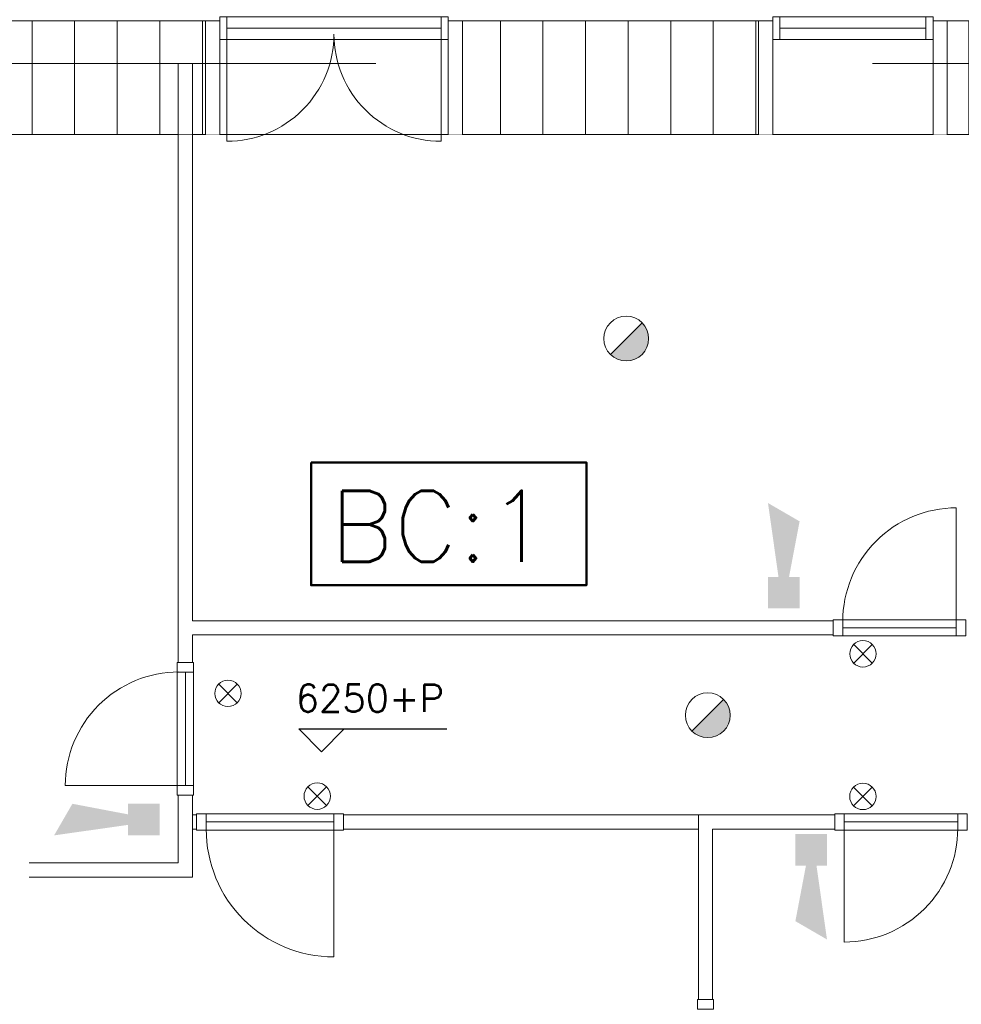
# Model space of a CAD drawing. Header units: millimetres. Extents: x -13022 to 1371524, y -38729 to 632593.
# Tile 176 of 256: x 969123 to 975758, y -8552 to -1617. Entities that reach past the tile are written whole.
import ezdxf

# ---------------------------------------------------------------- set-up
doc = ezdxf.new("R2010")
doc.units = ezdxf.units.MM
doc.header["$LTSCALE"] = 35
doc.set_wipeout_variables(frame=1)
doc.linetypes.add('DASHED', pattern=[200, 100, -100])
doc.linetypes.add('DIVIDE', pattern=[1250, 862.5, -112.5, 25, -112.5, 25, -112.5])
for name, color, linetype, lineweight in [('A LIJN 4', 4, 'Continuous', 50), ('Al65----_beveiliging-inst', 92, 'Continuous', 9), ('B6 TEKST', 7, 'Continuous', 25), ('B95 tekst', 7, 'Continuous', 25), ('brandveiligheid voorzieningen', 10, 'Continuous', 9)]:
    doc.layers.add(name, color=color, linetype=linetype, lineweight=lineweight)
for name, color, linetype in [('LAYER102', 1, 'Continuous'), ('LAYER111', 7, 'Continuous'), ('LAYER22', 7, 'Continuous'), ('LAYER27', 7, 'Continuous'), ('LAYER28', 7, 'Continuous'), ('LAYER30', 7, 'Continuous'), ('LAYER31', 7, 'Continuous')]:
    doc.layers.add(name, color=color, linetype=linetype)
doc.styles.add('Algemeen', font='simplex.shx', dxfattribs={"height": 2.5})
doc.styles.add('SIMPLEX', font='SIMPLEX.SHX', dxfattribs={"width": 0.75})
doc.styles.get("Standard").update_dxf_attribs({"font": 'simplex.shx'})

# ---------------------------------------------------------------- blocks, each defined once
blk = doc.blocks.new('Brandmelder')
at = {"layer": 'brandveiligheid voorzieningen'}
blk.add_hatch(color=256, dxfattribs=at).paths.add_polyline_path([(76.62, -89.8, 0.198912), (75.85, -87.94), (72.13, -91.66, 0.668179)])
blk.add_line((72.13, -91.66), (75.85, -87.94), dxfattribs=at)
blk.add_circle((73.99, -89.8), 2.63, dxfattribs=at)
blk = doc.blocks.new('Nevenindicator')
at = {"layer": 'Al65----_beveiliging-inst', "color": 92, "ltscale": 0.7}
for p, q in [((159.19, -81.94), (161.37, -79.75)), ((159.19, -79.75), (161.37, -81.94))]:
    blk.add_line(p, q, dxfattribs=at)
blk.add_circle((160.28, -80.84), 1.55, dxfattribs=at)
blk = doc.blocks.new('Signaalgever (akoestisch)')
at = {"layer": 'Al65----_beveiliging-inst', "color": 10, "linetype": 'Continuous'}
for points in [[(3.71, 0), (3.71, 3.71), (0, 0), (0, 3.71)], [(10.23, 0), (12.38, 3.71), (3.71, 1.24), (3.71, 2.48)]]:
    blk.add_solid(points, dxfattribs=at)

msp = doc.modelspace()

# ---------------------------------------------------------------- hatches: boundary and pattern name
at = {"layer": 'LAYER27', "linetype": 'Continuous', "lineweight": 13}
h = msp.add_hatch(dxfattribs=at)
h.set_pattern_fill('~A--G&P~', style=0, pattern_type=0)
h.set_pattern_definition([(90, (972210.1, -2076.5), (-300, 2e-14), [])])
h.paths.add_polyline_path([(972210.102, -2425.336), (966287.618, -2425.336), (966287.618, -1625.336), (967602.618, -1625.336), (967602.618, -2425.336), (968932.618, -2425.336), (968932.618, -1625.336), (970432.618, -1625.336), (970432.618, -2425.336), (972242.618, -2425.336), (972242.618, -1625.336), (974328.602, -1625.336), (974328.602, -2425.336), (975658.602, -2425.336), (975658.602, -1625.336), (978132.602, -1625.336), (978132.602, -2425.336)], flags=0)

# ---------------------------------------------------------------- linework, layer by layer
at = {"layer": 'A LIJN 4', "ltscale": 0.1}
msp.add_lwpolyline([(971175.814, -4734.737), (973115.91, -4734.737), (973115.91, -5599.729), (971175.814, -5599.729)], close=True, dxfattribs=at)
at = {"layer": 'B95 tekst'}
for p, q in [((971090.505, -6612.665), (972132.389, -6612.665)), ((971090.505, -6612.665), (971250.507, -6772.666)), ((971410.509, -6612.665), (971250.507, -6772.666))]:
    msp.add_line(p, q, dxfattribs=at)
at = {"layer": 'LAYER102', "color": 7, "linetype": 'DASHED', "lineweight": 18}
msp.add_lwpolyline([(970240.618, -1925.344), (970340.618, -1925.344)], dxfattribs=at)
at = {"layer": 'LAYER22', "color": 7, "linetype": 'Continuous', "lineweight": 18}
msp.add_lwpolyline([(965487.618, -11565.336), (965487.618, -1625.336), (967702.618, -1625.336), (967702.618, -1595.344), (968832.618, -1595.344), (968832.618, -1625.336), (970532.618, -1625.336), (970532.618, -1595.344), (972142.618, -1595.344), (972142.618, -1625.336), (974428.602, -1625.336), (974428.602, -1595.344), (975558.602, -1595.344), (975558.602, -1625.336), (978932.602, -1625.336), (978932.602, -4531.328), (978962.602, -4531.328), (978962.602, -5661.336), (978932.602, -5661.336), (978932.602, -8258.332), (978962.602, -8258.332), (978962.602, -9388.336), (978932.602, -9388.336), (978932.602, -11565.336)], close=True, dxfattribs=at)
for points in [[(970532.618, -1625.336), (970532.618, -2425.336)], [(972142.618, -1625.336), (972142.618, -2425.336)], [(974428.602, -1625.336), (974428.602, -2425.336)], [(975558.602, -1625.336), (975558.602, -2425.336)]]:
    msp.add_lwpolyline(points, dxfattribs=at)
at = {"layer": 'LAYER22', "color": 7, "linetype": 'DIVIDE', "lineweight": 18}
msp.add_lwpolyline([(966287.618, -10765.336), (966287.618, -2425.336), (978132.602, -2425.336), (978132.602, -10765.336)], close=True, dxfattribs=at)
at = {"layer": 'LAYER30', "color": 7, "linetype": 'Continuous', "lineweight": 18}
for points in [[(970582.618, -1675.344), (972092.618, -1675.344)], [(974478.602, -1675.344), (975508.602, -1675.344)], [(970582.618, -1755.344), (972092.618, -1755.344)], [(974478.602, -1755.344), (975508.602, -1755.344)], [(974922.602, -5843.336), (975722.602, -5843.336)], [(974922.602, -5900.336), (975722.602, -5900.336)], [(974922.602, -5957.336), (975722.602, -5957.336)], [(970233.618, -7011.336), (970233.618, -6211.336)], [(970290.618, -7011.336), (970290.618, -6211.336)], [(970347.618, -7011.336), (970347.618, -6211.336)], [(970436.618, -7210.336), (971336.618, -7210.336)], [(974932.586, -7210.328), (975732.586, -7210.25)], [(970436.618, -7267.336), (971336.618, -7267.336)], [(974932.602, -7267.328), (975732.602, -7267.25)], [(970436.618, -7324.336), (971336.618, -7324.336)], [(974932.602, -7324.328), (975732.602, -7324.25)]]:
    msp.add_lwpolyline(points, dxfattribs=at)
for points in [[(975722.602, -5843.336), (975789.602, -5843.336), (975789.602, -5957.336), (975722.602, -5957.336)], [(975732.586, -7210.25), (975799.586, -7210.246), (975799.602, -7324.246), (975732.602, -7324.25)]]:
    msp.add_lwpolyline(points, close=True, dxfattribs=at)
at = {"layer": 'LAYER31', "color": 7, "linetype": 'Continuous', "lineweight": 18}
for points in [[(970582.618, -1718.377), (970582.618, -2473.375, 0.41421361), (971337.618, -1718.377)], [(972092.618, -1718.379), (972092.618, -2473.406, -0.41421361), (971337.586, -1718.379)], [(975722.602, -5854.73), (975722.602, -5054.644, 0.41421361), (974922.508, -5854.73)], [(970244.993, -7011.336), (969444.602, -7011.336, -0.41421361), (970244.993, -6210.945)], [(971336.618, -7318.586), (971336.618, -8217.804, -0.41421361), (970437.399, -7318.586)], [(974932.602, -7312.933), (974932.68, -8113.015, 0.41421361), (975732.68, -7312.859)]]:
    msp.add_lwpolyline(points, format="xyb", dxfattribs=at)

# ---------------------------------------------------------------- block references
at = {"ltscale": 0.1, "xscale": 60, "yscale": 60, "zscale": 60}
for p, rotation in [((974618.302, -5763.886), 89.99999999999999), ((970108.494, -7139.401), 180), ((974588.67, -7352.392), 270)]:
    msp.add_blockref('Signaalgever (akoestisch)', p, dxfattribs=dict(at, rotation=rotation))
at = {"layer": 'Al65----_beveiliging-inst', "xscale": 60, "yscale": 60, "zscale": 60}
for name, p in [('Brandmelder', (968957.198, 1525.429)), ('Nevenindicator', (965448.151, -1232.781)), ('Nevenindicator', (960974.063, -1511.136)), ('Brandmelder', (969532.158, -1127.491)), ('Nevenindicator', (961602.7, -2235.369)), ('Nevenindicator', (965447.39, -2237.466))]:
    msp.add_blockref(name, p, dxfattribs=at)

# ---------------------------------------------------------------- texts
at = {"layer": 'B6 TEKST', "style": 'SIMPLEX'}
msp.add_text('6250+P', height=192, dxfattribs=at).set_placement((971067.825, -6491.681))
at = {"layer": 'B95 tekst', "insert": (972080.813, -4934.343), "char_height": 500, "width": 13151.73817, "attachment_point": 2, "style": 'Algemeen'}
msp.add_mtext('BC:1', dxfattribs=at)

# ---------------------------------------------------------------- next in the draw order: wipeouts: each hides what was drawn before it
at = {"linetype": 'Continuous', "lineweight": 0}
for points in [[(970532.618, -2425.344), (970432.618, -2425.344), (970432.618, -1625.344), (970532.618, -1625.344)], [(972242.618, -2425.344), (972142.618, -2425.344), (972142.618, -1625.344), (972242.618, -1625.344)], [(974428.602, -2425.344), (974328.602, -2425.344), (974328.602, -1625.344), (974428.602, -1625.344)], [(975658.602, -2425.336), (975558.602, -2425.336), (975558.602, -1625.336), (975658.602, -1625.336)], [(970340.618, -5850.336), (970290.618, -5900.336), (970240.618, -5900.336), (970240.618, -2425.336), (970290.618, -2425.336), (970340.618, -2425.336)], [(974865.602, -7217.336), (974865.602, -7317.336), (974005.618, -7317.336), (973905.618, -7217.336)], [(968256.618, -7655.336), (968256.618, -7555.336), (970240.618, -7555.336), (970340.618, -7655.336)]]:
    msp.add_wipeout(points, dxfattribs=at).dxf.layer = 'LAYER111'

# ---------------------------------------------------------------- next in the draw order: linework, layer by layer
at = {"layer": 'LAYER102', "color": 7, "linetype": 'Continuous', "lineweight": 18}
for points in [[(970432.618, -2425.344), (970432.618, -1625.344)], [(970432.618, -1625.344), (970532.618, -1625.344)], [(970532.618, -1625.344), (970532.618, -2425.344)], [(972142.618, -2425.344), (972142.618, -1625.344)], [(972142.618, -1625.344), (972242.618, -1625.344)], [(972242.618, -1625.344), (972242.618, -2425.344)], [(974328.602, -2425.344), (974328.602, -1625.344)], [(974328.602, -1625.344), (974428.602, -1625.344)], [(974428.602, -1625.344), (974428.602, -2425.344)], [(975558.602, -2425.336), (975558.602, -1625.336)], [(975558.602, -1625.336), (975658.602, -1625.336)], [(975658.602, -1625.336), (975658.602, -2425.336)], [(970240.618, -5900.336), (970240.618, -2425.336)], [(970340.618, -2425.336), (970340.618, -5850.336)], [(973905.618, -7217.336), (974865.602, -7217.336)], [(974865.602, -7217.336), (974865.602, -7317.336)], [(974865.602, -7317.336), (974005.618, -7317.336)], [(969190.618, -7555.336), (970240.618, -7555.336)], [(970340.618, -7655.336), (969190.618, -7655.336)]]:
    msp.add_lwpolyline(points, dxfattribs=at)
at = {"layer": 'LAYER102', "color": 7, "linetype": 'DASHED', "lineweight": 18}
for points in [[(970432.618, -2425.344), (970432.618, -1625.344)], [(970432.618, -1625.344), (970532.618, -1625.344)], [(970532.618, -1625.344), (970532.618, -2425.344)], [(972142.618, -2425.344), (972142.618, -1625.344)], [(972142.618, -1625.344), (972242.618, -1625.344)], [(972242.618, -1625.344), (972242.618, -2425.344)], [(974328.602, -2425.344), (974328.602, -1625.344)], [(974328.602, -1625.344), (974428.602, -1625.344)], [(974428.602, -1625.344), (974428.602, -2425.344)], [(975558.602, -2425.336), (975558.602, -1625.336)], [(975558.602, -1625.336), (975658.602, -1625.336)], [(975658.602, -1625.336), (975658.602, -2425.336)], [(970240.618, -2425.336), (970240.618, -1925.344)], [(970340.618, -1925.344), (970340.618, -2425.336)], [(974865.602, -7217.336), (974865.602, -7317.336)]]:
    msp.add_lwpolyline(points, dxfattribs=at)
at = {"layer": 'LAYER22', "color": 7, "linetype": 'DASHED', "lineweight": 18}
for points in [[(970532.618, -1625.336), (970532.618, -2425.336)], [(972142.618, -1625.336), (972142.618, -2425.336)], [(974428.602, -1625.336), (974428.602, -2425.336)], [(975558.602, -1625.336), (975558.602, -2425.336)]]:
    msp.add_lwpolyline(points, dxfattribs=at)
at = {"layer": 'LAYER28', "color": 7, "linetype": 'DASHED', "lineweight": 18}
msp.add_lwpolyline([(978632.602, -1925.344), (965787.602, -1925.344)], dxfattribs=at)
at = {"layer": 'LAYER30', "color": 7, "linetype": 'Continuous', "lineweight": 18}
for points in [[(970532.618, -1755.344), (970582.618, -1755.344), (970582.618, -1595.344), (970532.618, -1595.344)], [(972092.618, -1755.344), (972142.618, -1755.344), (972142.618, -1595.344), (972092.618, -1595.344)], [(974428.602, -1755.344), (974478.602, -1755.344), (974478.602, -1595.344), (974428.602, -1595.344)], [(975508.602, -1755.344), (975558.602, -1755.344), (975558.602, -1595.344), (975508.602, -1595.344)], [(974865.586, -7210.336), (974932.586, -7210.328), (974932.602, -7324.328), (974865.602, -7324.336)]]:
    msp.add_lwpolyline(points, close=True, dxfattribs=at)

# ---------------------------------------------------------------- next in the draw order: texts
at = {"layer": 'LAYER102', "color": 7, "linetype": 'Continuous', "lineweight": 0, "char_height": 162, "attachment_point": 7, "line_spacing_factor": 1.333333}
for s, insert in [('\\pi-504.72;{\\fArial|b1|i0|c0|p34;\\H1.2346x;kantoor\\P\\pi-698.63;\\fArial|b0|i0|c0|p34;\\H0.81x;kantoorfunctie\\P\\pi-399.6;24,5 m2}', (1035083.994, -4098.179)), ('\\pi-504.72;{\\fArial|b1|i0|c0|p34;\\H1.2346x;kantoor\\P\\pi-698.63;\\fArial|b0|i0|c0|p34;\\H0.81x;kantoorfunctie\\P\\pi-399.6;23,8 m2}', (1041817.361, -4098.179)), ('\\pi-504.72;{\\fArial|b1|i0|c0|p34;\\H1.2346x;kantoor\\P\\pi-698.63;\\fArial|b0|i0|c0|p34;\\H0.81x;kantoorfunctie\\P\\pi-390.59;12,7 m2}', (1046871.633, -4072.919)), ('\\pi-435.69;{\\fArial|b1|i0|c0|p34;\\H1.2346x;opslag\\P\\pi-545.13;\\fArial|b0|i0|c0|p34;\\H0.81x;o.g. functie\\P\\pi-399.6;28,7 m2}', (1053336.477, -5609.253))]:
    msp.add_mtext(s, dxfattribs=dict(at, insert=insert))

# ---------------------------------------------------------------- next in the draw order: wipeouts: each hides what was drawn before it
at = {"linetype": 'Continuous', "lineweight": 0}
for points in [[(970340.618, -6144.336), (970290.618, -6144.336), (970240.618, -6144.336), (970240.618, -5900.336), (970290.618, -5900.336), (970340.618, -5950.336)], [(970340.618, -7655.336), (970240.618, -7555.336), (970240.618, -7078.336), (970340.618, -7078.336)], [(973905.618, -7217.336), (974005.618, -7317.336), (974005.618, -8518.336), (973905.618, -8518.336)]]:
    msp.add_wipeout(points, dxfattribs=at).dxf.layer = 'LAYER111'

# ---------------------------------------------------------------- next in the draw order: linework, layer by layer
at = {"layer": 'LAYER102', "color": 7, "linetype": 'DASHED', "lineweight": 18}
for points in [[(970240.618, -5900.336), (970240.618, -2425.336)], [(970240.618, -6144.336), (970240.618, -5900.336)], [(970340.618, -6144.336), (970290.618, -6144.336), (970240.618, -6144.336)], [(970240.618, -7555.336), (970240.618, -7078.336)], [(970240.618, -7078.336), (970340.618, -7078.336)], [(974865.602, -7317.336), (974005.618, -7317.336)], [(974005.618, -7317.336), (974005.618, -8518.336)], [(969190.618, -7555.336), (970240.618, -7555.336)], [(970340.618, -7655.336), (969190.618, -7655.336)], [(974005.618, -8518.336), (973905.618, -8518.336)]]:
    msp.add_lwpolyline(points, dxfattribs=at)
at = {"layer": 'LAYER102', "color": 7, "linetype": 'Continuous', "lineweight": 18}
for points in [[(970240.618, -6144.336), (970240.618, -5900.336)], [(970340.618, -5950.336), (970340.618, -6144.336)], [(970340.618, -6144.336), (970290.618, -6144.336), (970240.618, -6144.336)], [(970240.618, -7555.336), (970240.618, -7078.336)], [(970240.618, -7078.336), (970340.618, -7078.336)], [(970340.618, -7078.336), (970340.618, -7655.336)], [(973905.618, -8518.336), (973905.618, -7217.336)], [(974005.618, -7317.336), (974005.618, -8518.336)], [(974005.618, -8518.336), (973905.618, -8518.336)]]:
    msp.add_lwpolyline(points, dxfattribs=at)
at = {"layer": 'LAYER30', "color": 7, "linetype": 'Continuous', "lineweight": 18}
for points in [[(970233.618, -6211.336), (970233.618, -6144.336), (970347.618, -6144.336), (970347.618, -6211.336)], [(970233.618, -7078.336), (970233.618, -7011.336), (970347.618, -7011.336), (970347.618, -7078.336)], [(974012.618, -8518.34), (974012.602, -8585.34), (973898.602, -8585.332), (973898.618, -8518.332)]]:
    msp.add_lwpolyline(points, close=True, dxfattribs=at)

# ---------------------------------------------------------------- next in the draw order: texts
at = {"layer": 'LAYER102', "color": 7, "linetype": 'Continuous', "lineweight": 0, "insert": (1050581.777, -8288.377), "char_height": 162, "attachment_point": 7, "line_spacing_factor": 1.333333}
msp.add_mtext('\\pi-742.15;{\\fArial|b0|i0|c0|p34;verkeersruimte\\P\\pi-390.58;15,8 m2}', dxfattribs=at)

# ---------------------------------------------------------------- next in the draw order: wipeouts: each hides what was drawn before it
at = {"linetype": 'Continuous', "lineweight": 0}
for points in [[(970340.618, -5950.336), (970290.618, -5900.336), (970340.618, -5850.336), (974855.602, -5850.336), (974855.602, -5900.336), (974855.602, -5950.336)], [(970369.618, -7317.336), (970369.618, -7217.336), (970340.618, -7217.336), (970340.618, -7317.336)], [(973905.618, -7317.336), (973905.618, -7217.336), (971403.618, -7217.336), (971403.618, -7317.336)]]:
    msp.add_wipeout(points, dxfattribs=at).dxf.layer = 'LAYER111'

# ---------------------------------------------------------------- next in the draw order: linework, layer by layer
at = {"layer": 'LAYER102', "color": 7, "linetype": 'DASHED', "lineweight": 18}
for points in [[(970340.618, -2425.336), (970340.618, -5850.336)], [(970340.618, -5850.336), (974855.602, -5850.336)], [(974855.602, -5850.336), (974855.602, -5900.336), (974855.602, -5950.336)], [(970340.618, -5950.336), (970340.618, -6144.336)], [(974855.602, -5950.336), (970340.618, -5950.336)], [(970340.618, -7078.336), (970340.618, -7655.336)], [(973905.618, -7217.336), (971403.618, -7217.336)], [(971403.618, -7217.336), (971403.618, -7317.336)], [(973905.618, -7217.336), (974865.602, -7217.336)], [(973905.618, -8518.336), (973905.618, -7217.336)], [(971403.618, -7317.336), (973905.618, -7317.336)]]:
    msp.add_lwpolyline(points, dxfattribs=at)
at = {"layer": 'LAYER102', "color": 7, "linetype": 'Continuous', "lineweight": 18}
for points in [[(970340.618, -5850.336), (974855.602, -5850.336)], [(974855.602, -5850.336), (974855.602, -5900.336), (974855.602, -5950.336)], [(974855.602, -5950.336), (970340.618, -5950.336)], [(973905.618, -7217.336), (971403.618, -7217.336)], [(971403.618, -7217.336), (971403.618, -7317.336)], [(971403.618, -7317.336), (973905.618, -7317.336)]]:
    msp.add_lwpolyline(points, dxfattribs=at)
msp.add_lwpolyline([(970369.618, -7317.336), (970369.618, -7217.336), (970340.618, -7217.336), (970340.618, -7317.336)], close=True, dxfattribs=at)
at = {"layer": 'LAYER102', "color": 7, "linetype": 'DASHED', "lineweight": 18}
msp.add_lwpolyline([(970369.618, -7317.336), (970369.618, -7217.336), (970340.618, -7217.336), (970340.618, -7317.336)], close=True, dxfattribs=at)
at = {"layer": 'LAYER22', "color": 7, "linetype": 'DASHED', "lineweight": 18}
msp.add_lwpolyline([(965487.618, -11565.336), (965487.618, -1625.336), (967702.618, -1625.336), (967702.618, -1595.344), (968832.618, -1595.344), (968832.618, -1625.336), (970532.618, -1625.336), (970532.618, -1595.344), (972142.618, -1595.344), (972142.618, -1625.336), (974428.602, -1625.336), (974428.602, -1595.344), (975558.602, -1595.344), (975558.602, -1625.336), (978932.602, -1625.336), (978932.602, -4531.328), (978962.602, -4531.328), (978962.602, -5661.336), (978932.602, -5661.336), (978932.602, -8258.332), (978962.602, -8258.332), (978962.602, -9388.336), (978932.602, -9388.336), (978932.602, -11565.336)], close=True, dxfattribs=at)
at = {"layer": 'LAYER30', "color": 7, "linetype": 'Continuous', "lineweight": 18}
for points in [[(974855.602, -5843.336), (974922.602, -5843.336), (974922.602, -5957.336), (974855.602, -5957.336)], [(970369.618, -7324.336), (970436.618, -7324.336), (970436.618, -7210.336), (970369.618, -7210.336)], [(971336.618, -7324.336), (971403.618, -7324.336), (971403.618, -7210.336), (971336.618, -7210.336)]]:
    msp.add_lwpolyline(points, close=True, dxfattribs=at)

# ---------------------------------------------------------------- next in the draw order: texts
at = {"layer": 'LAYER102', "color": 7, "linetype": 'Continuous', "lineweight": 0, "insert": (1280881.667, -7112.351), "char_height": 162, "attachment_point": 7, "line_spacing_factor": 1.333333}
msp.add_mtext('\\pi-1751.3;{\\fArial|b1|i0|c0|p34;\\H1.2346x;opslag + luchtbehandeling\\P\\pi-2018.9;geheel voorzien van watermist\\P\\pi-1560.9;\\fArial|b0|i0|c0|p34;\\H0.81x;o.g. functie + technische ruimte\\P\\pi-461.09;375,0 m2}', dxfattribs=at)

doc.saveas('drawing.dxf')
